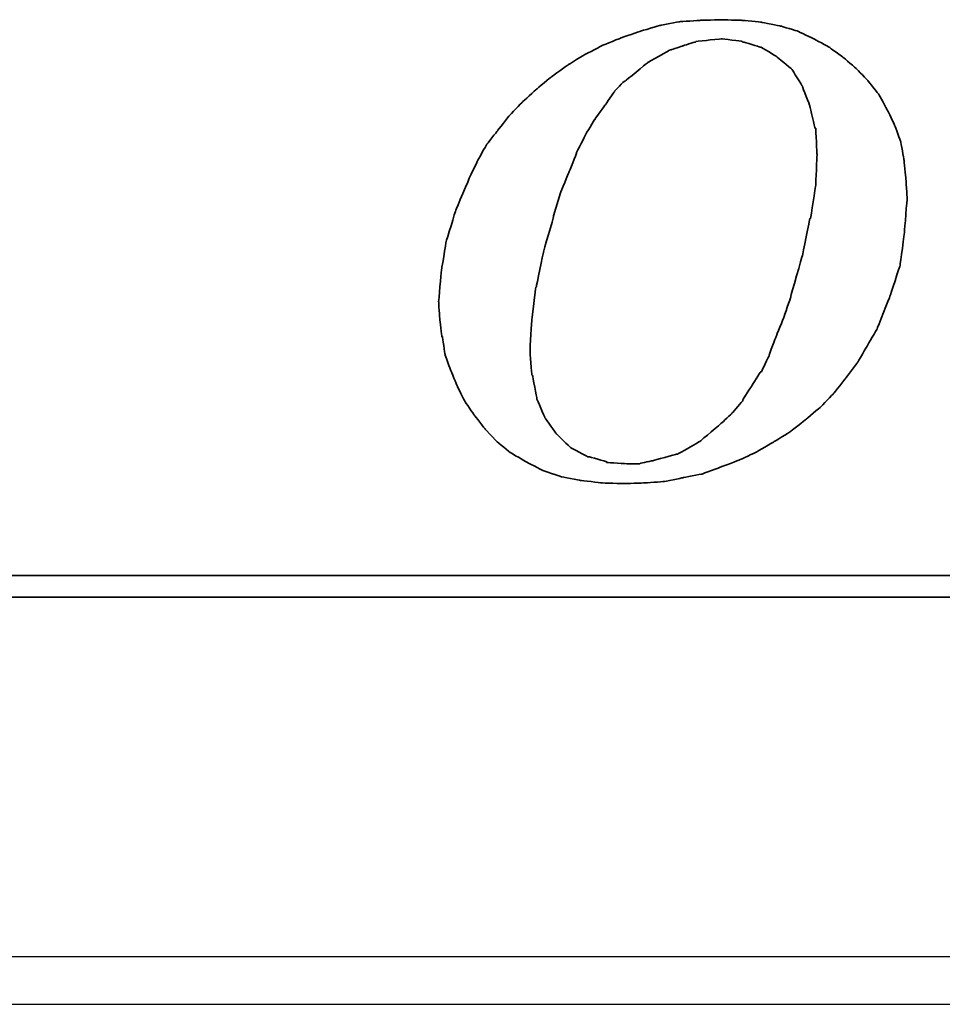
# Model space of a CAD drawing. Header units: millimetres. Extents: x 1805 to 4914, y -1594 to 860.
# Tile 205 of 256: x 2231 to 2241, y -550 to -539. Entities that reach past the tile are written whole.
import ezdxf

# ---------------------------------------------------------------- set-up
doc = ezdxf.new("R2010")
doc.units = ezdxf.units.MM
doc.layers.get('0').update_dxf_attribs({"linetype": 'CONTINUOUS'})
doc.layers.add('DIM', color=4, linetype='CONTINUOUS')
doc.layers.add('layer 1', color=7, linetype='CONTINUOUS')

# ---------------------------------------------------------------- blocks, each defined once
blk = doc.blocks.new('TBI MOTION logo(完整正式版)')
at = {"layer": 'layer 1', "color": 22, "lineweight": 35}
for points, knots in [([(-11.34375, -6.98375), (-11.34375, -6.98375), (-10.91375, -7.43875), (-10.91375, -7.43875), (-10.91375, -7.43875), (-10.91375, -7.43875), (-10.38625, -7.87125), (-10.38625, -7.87125), (-10.38625, -7.87125), (-10.38625, -7.87125), (-9.81125, -8.20375), (-9.81125, -8.20375), (-9.81125, -8.20375), (-9.81125, -8.20375), (-9.21125, -8.51875), (-9.21125, -8.51875), (-9.21125, -8.51875), (-9.21125, -8.51875), (-8.51625, -8.75875), (-8.51625, -8.75875), (-8.51625, -8.75875), (-8.51625, -8.75875), (-7.77125, -8.90375), (-7.77125, -8.90375), (-7.77125, -8.90375), (-7.77125, -8.90375), (-6.97875, -8.99875), (-6.97875, -8.99875), (-6.97875, -8.99875), (-6.97875, -8.99875), (-6.14125, -9.02375), (-6.14125, -9.02375), (-6.14125, -9.02375), (-6.14125, -9.02375), (-5.37125, -8.99875), (-5.37125, -8.99875), (-5.37125, -8.99875), (-5.37125, -8.99875), (-4.65375, -8.94875), (-4.65375, -8.94875), (-4.65375, -8.94875), (-4.65375, -8.94875), (-3.93375, -8.80625), (-3.93375, -8.80625), (-3.93375, -8.80625), (-3.93375, -8.80625), (-3.21375, -8.66375), (-3.21375, -8.66375), (-3.21375, -8.66375), (-3.21375, -8.66375), (-2.49375, -8.39875), (-2.49375, -8.39875), (-2.49375, -8.39875), (-2.49375, -8.39875), (-1.79875, -8.13375), (-1.79875, -8.13375), (-1.79875, -8.13375), (-1.79875, -8.13375), (-1.17375, -7.84375), (-1.17375, -7.84375), (-1.17375, -7.84375), (-1.17375, -7.84375), (-0.52375, -7.46375), (-0.52375, -7.46375), (-0.52375, -7.46375), (-0.52375, -7.46375), (0.10124, -7.07875), (0.10124, -7.07875), (0.10124, -7.07875), (0.10124, -7.07875), (0.67625, -6.62375), (0.67625, -6.62375), (0.67625, -6.62375), (0.67625, -6.62375), (1.24874, -6.14375), (1.24874, -6.14375), (1.24874, -6.14375), (1.24874, -6.14375), (1.72874, -5.64125), (1.72874, -5.64125), (1.72874, -5.64125), (1.72874, -5.64125), (2.18624, -5.06375), (2.18624, -5.06375), (2.18624, -5.06375), (2.18624, -5.06375), (2.61625, -4.48874), (2.61625, -4.48874), (2.61625, -4.48874), (2.61625, -4.48874), (3.00125, -3.83874), (3.00125, -3.83874), (3.00125, -3.83874), (3.00125, -3.83874), (3.36124, -3.21374), (3.36124, -3.21374), (3.36124, -3.21374), (3.36124, -3.21374), (3.84374, -1.99125), (3.84374, -1.99125), (3.84374, -1.99125), (3.84374, -1.99125), (4.22625, -0.81875), (4.22625, -0.81875), (4.22625, -0.81875), (4.22625, -0.81875), (4.39125, 0.45624), (4.39125, 0.45624), (4.39125, 0.45624), (4.39125, 0.45624), (4.48874, 1.70124), (4.48874, 1.70124), (4.48874, 1.70124), (4.48874, 1.70124), (4.43874, 2.44625), (4.43874, 2.44625), (4.43874, 2.44625), (4.43874, 2.44625), (4.36874, 3.14125), (4.36874, 3.14125), (4.36874, 3.14125), (4.36874, 3.14125), (4.25125, 3.81125), (4.25125, 3.81125), (4.25125, 3.81125), (4.25125, 3.81125), (4.03124, 4.41125), (4.03124, 4.41125), (4.03124, 4.41125), (4.03124, 4.41125), (3.74374, 5.01125), (3.74374, 5.01125), (3.74374, 5.01125), (3.74374, 5.01125), (3.43124, 5.58875), (3.43124, 5.58875), (3.43124, 5.58875), (3.43124, 5.58875), (3.02625, 6.09125), (3.02625, 6.09125), (3.02625, 6.09125), (3.02625, 6.09125), (2.59374, 6.54875), (2.59374, 6.54875), (2.59374, 6.54875), (2.59374, 6.54875), (2.09124, 6.98125), (2.09124, 6.98125), (2.09124, 6.98125), (2.09124, 6.98125), (1.56124, 7.36625), (1.56124, 7.36625), (1.56124, 7.36625), (1.56124, 7.36625), (0.98624, 7.67625), (0.98624, 7.67625), (0.98624, 7.67625), (0.98624, 7.67625), (0.38624, 7.96375), (0.38624, 7.96375), (0.38624, 7.96375), (0.38624, 7.96375), (-0.25875, 8.15625), (-0.25875, 8.15625), (-0.25875, 8.15625), (-0.25875, 8.15625), (-0.98125, 8.30125), (-0.98125, 8.30125), (-0.98125, 8.30125), (-0.98125, 8.30125), (-1.70124, 8.37125), (-1.70124, 8.37125), (-1.70124, 8.37125), (-1.70124, 8.37125), (-2.49375, 8.39624), (-2.49375, 8.39624), (-2.49375, 8.39624), (-2.49375, 8.39624), (-3.28625, 8.37125), (-3.28625, 8.37125), (-3.28625, 8.37125), (-3.28625, 8.37125), (-4.05125, 8.32125), (-4.05125, 8.32125), (-4.05125, 8.32125), (-4.05125, 8.32125), (-4.77375, 8.18125), (-4.77375, 8.18125), (-4.77375, 8.18125), (-4.77375, 8.18125), (-5.51625, 7.96375), (-5.51625, 7.96375), (-5.51625, 7.96375), (-5.51625, 7.96375), (-6.21125, 7.72625), (-6.21125, 7.72625), (-6.21125, 7.72625), (-6.21125, 7.72625), (-6.92875, 7.43625), (-6.92875, 7.43625), (-6.92875, 7.43625), (-6.92875, 7.43625), (-7.57875, 7.10125), (-7.57875, 7.10125), (-7.57875, 7.10125), (-7.57875, 7.10125), (-8.24875, 6.69125), (-8.24875, 6.69125), (-8.24875, 6.69125), (-8.24875, 6.69125), (-8.84875, 6.26125), (-8.84875, 6.26125), (-8.84875, 6.26125), (-8.84875, 6.26125), (-9.42625, 5.78125), (-9.42625, 5.78125), (-9.42625, 5.78125), (-9.42625, 5.78125), (-9.95375, 5.30125), (-9.95375, 5.30125), (-9.95375, 5.30125), (-9.95375, 5.30125), (-10.43375, 4.79624), (-10.43375, 4.79624), (-10.43375, 4.79624), (-10.43375, 4.79624), (-10.88875, 4.22125), (-10.88875, 4.22125), (-10.88875, 4.22125), (-10.88875, 4.22125), (-11.29875, 3.69375), (-11.29875, 3.69375), (-11.29875, 3.69375), (-11.29875, 3.69375), (-11.63375, 3.09125), (-11.63375, 3.09125), (-11.63375, 3.09125), (-11.63375, 3.09125), (-11.91875, 2.49625), (-11.91875, 2.49625), (-11.91875, 2.49625), (-11.91875, 2.49625), (-12.44875, 1.24625), (-12.44875, 1.24625), (-12.44875, 1.24625), (-12.44875, 1.24625), (-12.80875, 0.06874), (-12.80875, 0.06874), (-12.80875, 0.06874), (-12.80875, 0.06874), (-12.99875, -1.07875), (-12.99875, -1.07875), (-12.99875, -1.07875), (-12.99875, -1.07875), (-13.09375, -2.18375), (-13.09375, -2.18375), (-13.09375, -2.18375), (-13.09375, -2.18375), (-13.04875, -2.85375), (-13.04875, -2.85375), (-13.04875, -2.85375), (-13.04875, -2.85375), (-12.97375, -3.50375), (-12.97375, -3.50375), (-12.97375, -3.50375), (-12.97375, -3.50375), (-12.95375, -3.50375), (-12.95375, -3.50375), (-12.95375, -3.50375), (-12.95375, -3.50375), (-12.85375, -4.17375), (-12.85375, -4.17375), (-12.85375, -4.17375), (-12.85375, -4.17375), (-12.63875, -4.77624), (-12.63875, -4.77624), (-12.63875, -4.77624), (-12.63875, -4.77624), (-12.39875, -5.35125), (-12.39875, -5.35125), (-12.39875, -5.35125), (-12.39875, -5.35125), (-12.11375, -5.92875), (-12.11375, -5.92875), (-12.11375, -5.92875), (-12.11375, -5.92875), (-11.75375, -6.45375), (-11.75375, -6.45375), (-11.75375, -6.45375), (-11.75375, -6.45375), (-11.34375, -6.98375), (-11.34375, -6.98375)], [0, 0, 0, 0, 0.01369863, 0.01369863, 0.01369863, 0.01369864, 0.02739726, 0.02739726, 0.02739726, 0.02739727, 0.04109589, 0.04109589, 0.04109589, 0.0410959, 0.05479452, 0.05479452, 0.05479452, 0.05479453, 0.06849315, 0.06849315, 0.06849315, 0.06849316, 0.08219178, 0.08219178, 0.08219178, 0.08219179, 0.09589041, 0.09589041, 0.09589041, 0.09589042, 0.10958904, 0.10958904, 0.10958904, 0.10958905, 0.12328767, 0.12328767, 0.12328767, 0.12328768, 0.1369863, 0.1369863, 0.1369863, 0.13698631, 0.15068493, 0.15068493, 0.15068493, 0.15068494, 0.16438356, 0.16438356, 0.16438356, 0.16438357, 0.17808219, 0.17808219, 0.17808219, 0.1780822, 0.19178082, 0.19178082, 0.19178082, 0.19178083, 0.20547945, 0.20547945, 0.20547945, 0.20547946, 0.21917808, 0.21917808, 0.21917808, 0.21917809, 0.23287671, 0.23287671, 0.23287671, 0.23287672, 0.24657534, 0.24657534, 0.24657534, 0.24657535, 0.26027397, 0.26027397, 0.26027397, 0.26027398, 0.2739726, 0.2739726, 0.2739726, 0.27397261, 0.28767123, 0.28767123, 0.28767123, 0.28767124, 0.30136986, 0.30136986, 0.30136986, 0.30136987, 0.31506849, 0.31506849, 0.31506849, 0.3150685, 0.32876712, 0.32876712, 0.32876712, 0.32876713, 0.34246575, 0.34246575, 0.34246575, 0.34246576, 0.35616438, 0.35616438, 0.35616438, 0.35616439, 0.36986301, 0.36986301, 0.36986301, 0.36986302, 0.38356164, 0.38356164, 0.38356164, 0.38356165, 0.39726027, 0.39726027, 0.39726027, 0.39726028, 0.4109589, 0.4109589, 0.4109589, 0.41095891, 0.42465753, 0.42465753, 0.42465753, 0.42465754, 0.43835616, 0.43835616, 0.43835616, 0.43835617, 0.45205479, 0.45205479, 0.45205479, 0.4520548, 0.46575342, 0.46575342, 0.46575342, 0.46575343, 0.47945205, 0.47945205, 0.47945205, 0.47945206, 0.49315068, 0.49315068, 0.49315068, 0.49315069, 0.50684932, 0.50684932, 0.50684932, 0.50684933, 0.52054795, 0.52054795, 0.52054795, 0.52054796, 0.53424658, 0.53424658, 0.53424658, 0.53424659, 0.54794521, 0.54794521, 0.54794521, 0.54794522, 0.56164384, 0.56164384, 0.56164384, 0.56164385, 0.57534247, 0.57534247, 0.57534247, 0.57534248, 0.5890411, 0.5890411, 0.5890411, 0.58904111, 0.60273973, 0.60273973, 0.60273973, 0.60273974, 0.61643836, 0.61643836, 0.61643836, 0.61643837, 0.63013699, 0.63013699, 0.63013699, 0.630137, 0.64383562, 0.64383562, 0.64383562, 0.64383563, 0.65753425, 0.65753425, 0.65753425, 0.65753426, 0.67123288, 0.67123288, 0.67123288, 0.67123289, 0.68493151, 0.68493151, 0.68493151, 0.68493152, 0.69863014, 0.69863014, 0.69863014, 0.69863015, 0.71232877, 0.71232877, 0.71232877, 0.71232878, 0.7260274, 0.7260274, 0.7260274, 0.72602741, 0.73972603, 0.73972603, 0.73972603, 0.73972604, 0.75342466, 0.75342466, 0.75342466, 0.75342467, 0.76712329, 0.76712329, 0.76712329, 0.7671233, 0.78082192, 0.78082192, 0.78082192, 0.78082193, 0.79452055, 0.79452055, 0.79452055, 0.79452056, 0.80821918, 0.80821918, 0.80821918, 0.80821919, 0.82191781, 0.82191781, 0.82191781, 0.82191782, 0.83561644, 0.83561644, 0.83561644, 0.83561645, 0.84931507, 0.84931507, 0.84931507, 0.84931508, 0.8630137, 0.8630137, 0.8630137, 0.86301371, 0.87671233, 0.87671233, 0.87671233, 0.87671234, 0.89041096, 0.89041096, 0.89041096, 0.89041097, 0.90410959, 0.90410959, 0.90410959, 0.9041096, 0.91780822, 0.91780822, 0.91780822, 0.91780823, 0.93150685, 0.93150685, 0.93150685, 0.93150686, 0.94520548, 0.94520548, 0.94520548, 0.94520549, 0.95890411, 0.95890411, 0.95890411, 0.95890412, 0.97260274, 0.97260274, 0.97260274, 0.97260275, 0.98630137, 0.98630137, 0.98630137, 0.98630138, 1, 1, 1, 1]), ([(-8.77875, 1.03124), (-8.77875, 1.03124), (-8.51625, 1.89625), (-8.51625, 1.89625), (-8.51625, 1.89625), (-8.51625, 1.89625), (-8.20375, 2.66375), (-8.20375, 2.66375), (-8.20375, 2.66375), (-8.20375, 2.66375), (-7.91625, 3.38125), (-7.91625, 3.38125), (-7.91625, 3.38125), (-7.91625, 3.38125), (-7.91625, 3.40624), (-7.91625, 3.40624), (-7.91625, 3.40624), (-7.91625, 3.40624), (-7.57875, 4.07624), (-7.57875, 4.07624), (-7.57875, 4.07624), (-7.57875, 4.07624), (-7.24375, 4.65125), (-7.24375, 4.65125), (-7.24375, 4.65125), (-7.24375, 4.65125), (-7.21875, 4.65125), (-7.21875, 4.65125), (-7.21875, 4.65125), (-7.21875, 4.65125), (-7.21875, 4.67624), (-7.21875, 4.67624), (-7.21875, 4.67624), (-7.21875, 4.67624), (-6.83625, 5.20375), (-6.83625, 5.20375), (-6.83625, 5.20375), (-6.83625, 5.20375), (-6.49875, 5.68625), (-6.49875, 5.68625), (-6.49875, 5.68625), (-6.49875, 5.68625), (-6.49875, 5.70625), (-6.49875, 5.70625), (-6.49875, 5.70625), (-6.49875, 5.70625), (-6.11625, 6.09125), (-6.11625, 6.09125), (-6.11625, 6.09125), (-6.11625, 6.09125), (-6.09125, 6.09125), (-6.09125, 6.09125), (-6.09125, 6.09125), (-6.09125, 6.09125), (-5.27375, 6.76625), (-5.27375, 6.76625), (-5.27375, 6.76625), (-5.27375, 6.76625), (-5.24875, 6.76625), (-5.24875, 6.76625), (-5.24875, 6.76625), (-5.24875, 6.76625), (-5.24875, 6.78625), (-5.24875, 6.78625), (-5.24875, 6.78625), (-5.24875, 6.78625), (-4.38875, 7.26624), (-4.38875, 7.26624), (-4.38875, 7.26624), (-4.38875, 7.26624), (-4.36125, 7.26624), (-4.36125, 7.26624), (-4.36125, 7.26624), (-4.36125, 7.26624), (-3.93375, 7.41125), (-3.93375, 7.41125), (-3.93375, 7.41125), (-3.93375, 7.41125), (-3.47375, 7.55625), (-3.47375, 7.55625), (-3.47375, 7.55625), (-3.47375, 7.55625), (-3.45375, 7.55625), (-3.45375, 7.55625), (-3.45375, 7.55625), (-3.45375, 7.55625), (-3.42875, 7.58124), (-3.42875, 7.58124), (-3.42875, 7.58124), (-3.42875, 7.58124), (-2.97375, 7.62625), (-2.97375, 7.62625), (-2.97375, 7.62625), (-2.97375, 7.62625), (-2.49375, 7.67625), (-2.49375, 7.67625), (-2.49375, 7.67625), (-2.49375, 7.67625), (-2.46875, 7.67625), (-2.46875, 7.67625), (-2.46875, 7.67625), (-2.46875, 7.67625), (-1.70124, 7.58124), (-1.70124, 7.58124), (-1.70124, 7.58124), (-1.70124, 7.58124), (-1.67875, 7.55625), (-1.67875, 7.55625), (-1.67875, 7.55625), (-1.67875, 7.55625), (-1.65375, 7.55625), (-1.65375, 7.55625), (-1.65375, 7.55625), (-1.65375, 7.55625), (-1.03125, 7.36625), (-1.03125, 7.36625), (-1.03125, 7.36625), (-1.03125, 7.36625), (-1.00625, 7.36625), (-1.00625, 7.36625), (-1.00625, 7.36625), (-1.00625, 7.36625), (-0.43124, 7.02624), (-0.43124, 7.02624), (-0.43124, 7.02624), (-0.43124, 7.02624), (-0.40625, 7.00624), (-0.40625, 7.00624), (-0.40625, 7.00624), (-0.40625, 7.00624), (0.12124, 6.57124), (0.12124, 6.57124), (0.12124, 6.57124), (0.12124, 6.57124), (0.14624, 6.54875), (0.14624, 6.54875), (0.14624, 6.54875), (0.14624, 6.54875), (0.17124, 6.52375), (0.17124, 6.52375), (0.17124, 6.52375), (0.17124, 6.52375), (0.55625, 5.89875), (0.55625, 5.89875), (0.55625, 5.89875), (0.55625, 5.89875), (0.55625, 5.87625), (0.55625, 5.87625), (0.55625, 5.87625), (0.55625, 5.87625), (0.84124, 5.15625), (0.84124, 5.15625), (0.84124, 5.15625), (0.84124, 5.15625), (0.84124, 5.13125), (0.84124, 5.13125), (0.84124, 5.13125), (0.84124, 5.13125), (1.03624, 4.31875), (1.03624, 4.31875), (1.03624, 4.31875), (1.03624, 4.31875), (1.05624, 4.31875), (1.05624, 4.31875), (1.05624, 4.31875), (1.05624, 4.31875), (1.05624, 4.29125), (1.05624, 4.29125), (1.05624, 4.29125), (1.05624, 4.29125), (1.10625, 3.33125), (1.10625, 3.33125), (1.10625, 3.33125), (1.10625, 3.33125), (1.10625, 3.30875), (1.10625, 3.30875), (1.10625, 3.30875), (1.10625, 3.30875), (1.05624, 2.20624), (1.05624, 2.20624), (1.05624, 2.20624), (1.05624, 2.20624), (1.05624, 2.18124), (1.05624, 2.18124), (1.05624, 2.18124), (1.05624, 2.18124), (0.86624, 0.93624), (0.86624, 0.93624), (0.86624, 0.93624), (0.86624, 0.93624), (0.84124, 0.93624), (0.84124, 0.93624), (0.84124, 0.93624), (0.84124, 0.93624), (0.55625, -0.45874), (0.55625, -0.45874), (0.55625, -0.45874), (0.55625, -0.45874), (0.12124, -1.99125), (0.12124, -1.99125), (0.12124, -1.99125), (0.12124, -1.99125), (0.12124, -2.01874), (0.12124, -2.01874), (0.12124, -2.01874), (0.12124, -2.01874), (-0.13874, -2.78375), (-0.13874, -2.78375), (-0.13874, -2.78375), (-0.13874, -2.78375), (-0.43124, -3.50375), (-0.43124, -3.50375), (-0.43124, -3.50375), (-0.43124, -3.50375), (-0.69375, -4.19875), (-0.69375, -4.19875), (-0.69375, -4.19875), (-0.69375, -4.19875), (-0.69375, -4.22375), (-0.69375, -4.22375), (-0.69375, -4.22375), (-0.69375, -4.22375), (-0.98125, -4.82374), (-0.98125, -4.82374), (-0.98125, -4.82374), (-0.98125, -4.82374), (-1.00625, -4.82374), (-1.00625, -4.82374), (-1.00625, -4.82374), (-1.00625, -4.82374), (-1.33875, -5.35125), (-1.33875, -5.35125), (-1.33875, -5.35125), (-1.33875, -5.35125), (-1.67875, -5.87875), (-1.67875, -5.87875), (-1.67875, -5.87875), (-1.67875, -5.87875), (-1.67875, -5.90375), (-1.67875, -5.90375), (-1.67875, -5.90375), (-1.67875, -5.90375), (-2.05875, -6.35875), (-2.05875, -6.35875), (-2.05875, -6.35875), (-2.05875, -6.35875), (-2.08375, -6.38375), (-2.08375, -6.38375), (-2.08375, -6.38375), (-2.08375, -6.38375), (-2.46875, -6.74375), (-2.46875, -6.74375), (-2.46875, -6.74375), (-2.46875, -6.74375), (-3.25875, -7.41625), (-3.25875, -7.41625), (-3.25875, -7.41625), (-3.25875, -7.41625), (-3.28625, -7.43875), (-3.28625, -7.43875), (-3.28625, -7.43875), (-3.28625, -7.43875), (-4.12375, -7.91875), (-4.12375, -7.91875), (-4.12375, -7.91875), (-4.12375, -7.91875), (-4.14875, -7.91875), (-4.14875, -7.91875), (-4.14875, -7.91875), (-4.14875, -7.91875), (-4.17125, -7.91875), (-4.17125, -7.91875), (-4.17125, -7.91875), (-4.17125, -7.91875), (-5.03375, -8.15875), (-5.03375, -8.15875), (-5.03375, -8.15875), (-5.03375, -8.15875), (-5.51625, -8.25625), (-5.51625, -8.25625), (-5.51625, -8.25625), (-5.51625, -8.25625), (-5.54125, -8.27875), (-5.54125, -8.27875), (-5.54125, -8.27875), (-5.54125, -8.27875), (-5.56375, -8.27875), (-5.56375, -8.27875), (-5.56375, -8.27875), (-5.56375, -8.27875), (-5.99625, -8.27875), (-5.99625, -8.27875), (-5.99625, -8.27875), (-5.99625, -8.27875), (-6.76375, -8.23125), (-6.76375, -8.23125), (-6.76375, -8.23125), (-6.76375, -8.23125), (-6.78875, -8.23125), (-6.78875, -8.23125), (-6.78875, -8.23125), (-6.78875, -8.23125), (-6.78875, -8.20375), (-6.78875, -8.20375), (-6.78875, -8.20375), (-6.78875, -8.20375), (-7.45875, -8.01375), (-7.45875, -8.01375), (-7.45875, -8.01375), (-7.45875, -8.01375), (-7.48375, -8.01375), (-7.48375, -8.01375), (-7.48375, -8.01375), (-7.48375, -8.01375), (-7.50875, -8.01375), (-7.50875, -8.01375), (-7.50875, -8.01375), (-7.50875, -8.01375), (-8.13125, -7.67875), (-8.13125, -7.67875), (-8.13125, -7.67875), (-8.13125, -7.67875), (-8.15625, -7.65375), (-8.15625, -7.65375), (-8.15625, -7.65375), (-8.15625, -7.65375), (-8.65875, -7.17375), (-8.65875, -7.17375), (-8.65875, -7.17375), (-8.65875, -7.17375), (-8.68375, -7.14875), (-8.68375, -7.14875), (-8.68375, -7.14875), (-8.68375, -7.14875), (-9.08875, -6.57375), (-9.08875, -6.57375), (-9.08875, -6.57375), (-9.08875, -6.57375), (-9.11375, -6.54875), (-9.11375, -6.54875), (-9.11375, -6.54875), (-9.11375, -6.54875), (-9.11375, -6.52875), (-9.11375, -6.52875), (-9.11375, -6.52875), (-9.11375, -6.52875), (-9.40375, -5.85375), (-9.40375, -5.85375), (-9.40375, -5.85375), (-9.40375, -5.85375), (-9.40375, -5.82875), (-9.40375, -5.82875), (-9.40375, -5.82875), (-9.40375, -5.82875), (-9.56875, -4.96875), (-9.56875, -4.96875), (-9.56875, -4.96875), (-9.56875, -4.96875), (-9.59375, -4.94375), (-9.59375, -4.94375), (-9.59375, -4.94375), (-9.59375, -4.94375), (-9.66375, -4.03375), (-9.66375, -4.03375), (-9.66375, -4.03375), (-9.66375, -4.03375), (-9.66375, -4.00875), (-9.66375, -4.00875), (-9.66375, -4.00875), (-9.66375, -4.00875), (-9.59375, -2.85375), (-9.59375, -2.85375), (-9.59375, -2.85375), (-9.59375, -2.85375), (-9.45125, -1.65875), (-9.45125, -1.65875), (-9.45125, -1.65875), (-9.45125, -1.65875), (-9.42625, -1.63375), (-9.42625, -1.63375), (-9.42625, -1.63375), (-9.42625, -1.63375), (-9.16125, -0.33875), (-9.16125, -0.33875), (-9.16125, -0.33875), (-9.16125, -0.33875), (-8.77875, 1.00624), (-8.77875, 1.00624), (-8.77875, 1.00624), (-8.77875, 1.00624), (-8.77875, 1.03124), (-8.77875, 1.03124)], [0, 0, 0, 0, 0.01020408, 0.01020408, 0.01020408, 0.01020409, 0.02040816, 0.02040816, 0.02040816, 0.02040817, 0.03061224, 0.03061224, 0.03061224, 0.03061225, 0.04081633, 0.04081633, 0.04081633, 0.04081634, 0.05102041, 0.05102041, 0.05102041, 0.05102042, 0.06122449, 0.06122449, 0.06122449, 0.0612245, 0.07142857, 0.07142857, 0.07142857, 0.07142858, 0.08163265, 0.08163265, 0.08163265, 0.08163266, 0.09183673, 0.09183673, 0.09183673, 0.09183674, 0.10204082, 0.10204082, 0.10204082, 0.10204083, 0.1122449, 0.1122449, 0.1122449, 0.11224491, 0.12244898, 0.12244898, 0.12244898, 0.12244899, 0.13265306, 0.13265306, 0.13265306, 0.13265307, 0.14285714, 0.14285714, 0.14285714, 0.14285715, 0.15306122, 0.15306122, 0.15306122, 0.15306123, 0.16326531, 0.16326531, 0.16326531, 0.16326532, 0.17346939, 0.17346939, 0.17346939, 0.1734694, 0.18367347, 0.18367347, 0.18367347, 0.18367348, 0.19387755, 0.19387755, 0.19387755, 0.19387756, 0.20408163, 0.20408163, 0.20408163, 0.20408164, 0.21428571, 0.21428571, 0.21428571, 0.21428572, 0.2244898, 0.2244898, 0.2244898, 0.22448981, 0.23469388, 0.23469388, 0.23469388, 0.23469389, 0.24489796, 0.24489796, 0.24489796, 0.24489797, 0.25510204, 0.25510204, 0.25510204, 0.25510205, 0.26530612, 0.26530612, 0.26530612, 0.26530613, 0.2755102, 0.2755102, 0.2755102, 0.27551021, 0.28571429, 0.28571429, 0.28571429, 0.2857143, 0.29591837, 0.29591837, 0.29591837, 0.29591838, 0.30612245, 0.30612245, 0.30612245, 0.30612246, 0.31632653, 0.31632653, 0.31632653, 0.31632654, 0.32653061, 0.32653061, 0.32653061, 0.32653062, 0.33673469, 0.33673469, 0.33673469, 0.3367347, 0.34693878, 0.34693878, 0.34693878, 0.34693879, 0.35714286, 0.35714286, 0.35714286, 0.35714287, 0.36734694, 0.36734694, 0.36734694, 0.36734695, 0.37755102, 0.37755102, 0.37755102, 0.37755103, 0.3877551, 0.3877551, 0.3877551, 0.38775511, 0.39795918, 0.39795918, 0.39795918, 0.39795919, 0.40816327, 0.40816327, 0.40816327, 0.40816328, 0.41836735, 0.41836735, 0.41836735, 0.41836736, 0.42857143, 0.42857143, 0.42857143, 0.42857144, 0.43877551, 0.43877551, 0.43877551, 0.43877552, 0.44897959, 0.44897959, 0.44897959, 0.4489796, 0.45918367, 0.45918367, 0.45918367, 0.45918368, 0.46938776, 0.46938776, 0.46938776, 0.46938777, 0.47959184, 0.47959184, 0.47959184, 0.47959185, 0.48979592, 0.48979592, 0.48979592, 0.48979593, 0.5, 0.5, 0.5, 0.50000001, 0.51020408, 0.51020408, 0.51020408, 0.51020409, 0.52040816, 0.52040816, 0.52040816, 0.52040817, 0.53061224, 0.53061224, 0.53061224, 0.53061225, 0.54081633, 0.54081633, 0.54081633, 0.54081634, 0.55102041, 0.55102041, 0.55102041, 0.55102042, 0.56122449, 0.56122449, 0.56122449, 0.5612245, 0.57142857, 0.57142857, 0.57142857, 0.57142858, 0.58163265, 0.58163265, 0.58163265, 0.58163266, 0.59183673, 0.59183673, 0.59183673, 0.59183674, 0.60204082, 0.60204082, 0.60204082, 0.60204083, 0.6122449, 0.6122449, 0.6122449, 0.61224491, 0.62244898, 0.62244898, 0.62244898, 0.62244899, 0.63265306, 0.63265306, 0.63265306, 0.63265307, 0.64285714, 0.64285714, 0.64285714, 0.64285715, 0.65306122, 0.65306122, 0.65306122, 0.65306123, 0.66326531, 0.66326531, 0.66326531, 0.66326532, 0.67346939, 0.67346939, 0.67346939, 0.6734694, 0.68367347, 0.68367347, 0.68367347, 0.68367348, 0.69387755, 0.69387755, 0.69387755, 0.69387756, 0.70408163, 0.70408163, 0.70408163, 0.70408164, 0.71428571, 0.71428571, 0.71428571, 0.71428572, 0.7244898, 0.7244898, 0.7244898, 0.72448981, 0.73469388, 0.73469388, 0.73469388, 0.73469389, 0.74489796, 0.74489796, 0.74489796, 0.74489797, 0.75510204, 0.75510204, 0.75510204, 0.75510205, 0.76530612, 0.76530612, 0.76530612, 0.76530613, 0.7755102, 0.7755102, 0.7755102, 0.77551021, 0.78571429, 0.78571429, 0.78571429, 0.7857143, 0.79591837, 0.79591837, 0.79591837, 0.79591838, 0.80612245, 0.80612245, 0.80612245, 0.80612246, 0.81632653, 0.81632653, 0.81632653, 0.81632654, 0.82653061, 0.82653061, 0.82653061, 0.82653062, 0.83673469, 0.83673469, 0.83673469, 0.8367347, 0.84693878, 0.84693878, 0.84693878, 0.84693879, 0.85714286, 0.85714286, 0.85714286, 0.85714287, 0.86734694, 0.86734694, 0.86734694, 0.86734695, 0.87755102, 0.87755102, 0.87755102, 0.87755103, 0.8877551, 0.8877551, 0.8877551, 0.88775511, 0.89795918, 0.89795918, 0.89795918, 0.89795919, 0.90816327, 0.90816327, 0.90816327, 0.90816328, 0.91836735, 0.91836735, 0.91836735, 0.91836736, 0.92857143, 0.92857143, 0.92857143, 0.92857144, 0.93877551, 0.93877551, 0.93877551, 0.93877552, 0.94897959, 0.94897959, 0.94897959, 0.9489796, 0.95918367, 0.95918367, 0.95918367, 0.95918368, 0.96938776, 0.96938776, 0.96938776, 0.96938777, 0.97959184, 0.97959184, 0.97959184, 0.97959185, 0.98979592, 0.98979592, 0.98979592, 0.98979593, 1, 1, 1, 1]), ([(75.90875, -9.47875), (75.90875, -9.47875), (75.90875, -12.28625), (75.90875, -12.28625), (75.90875, -12.28625), (75.90875, -12.28625), (75.90875, -12.47875), (75.90875, -12.47875), (75.90875, -12.47875), (75.90875, -12.47875), (75.71625, -12.47875), (75.71625, -12.47875), (75.71625, -12.47875), (75.71625, -12.47875), (-88.32875, -12.47875), (-88.32875, -12.47875), (-88.32875, -12.47875), (-88.32875, -12.47875), (-88.32875, -13.29375), (-88.32875, -13.29375), (-88.32875, -13.29375), (-88.32875, -13.29375), (82.89125, -13.29375), (82.89125, -13.29375), (82.89125, -13.29375), (82.89125, -13.29375), (75.90875, -9.47875), (75.90875, -9.47875)], [0, 0, 0, 0, 0.14285714, 0.14285714, 0.14285714, 0.14285715, 0.28571429, 0.28571429, 0.28571429, 0.2857143, 0.42857143, 0.42857143, 0.42857143, 0.42857144, 0.57142857, 0.57142857, 0.57142857, 0.57142858, 0.71428571, 0.71428571, 0.71428571, 0.71428572, 0.85714286, 0.85714286, 0.85714286, 0.85714287, 1, 1, 1, 1])]:
    blk.add_open_spline(points, degree=3, knots=knots, dxfattribs=at)

msp = doc.modelspace()

# ---------------------------------------------------------------- linework, layer by layer
at = {"linetype": 'Continuous'}
msp.add_line((2660.777, -549.221), (2120.777, -549.221), dxfattribs=at)
msp.add_open_spline([(2660.777, -549.721), (2120.777, -549.721)], degree=1, dxfattribs=at)

# ---------------------------------------------------------------- block references
at = {"layer": 'DIM', "color": 7, "xscale": 0.2802190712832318, "yscale": 0.2802190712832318, "zscale": 0.2802190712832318}
msp.add_blockref('TBI MOTION logo(完整正式版)', (2239.308, -541.713), dxfattribs=at)

doc.saveas('drawing.dxf')
